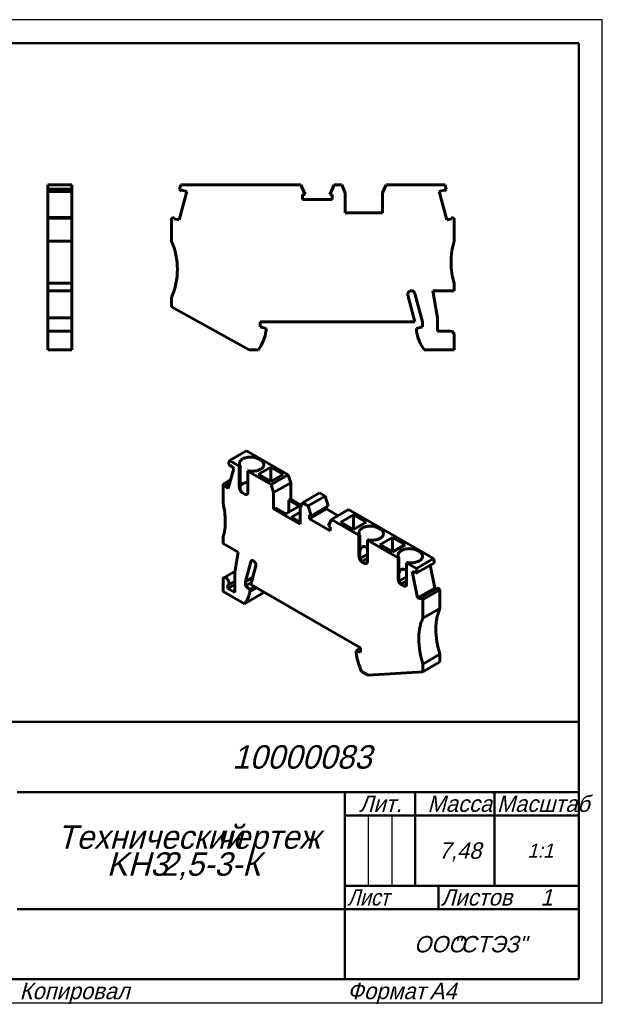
# Model space of a CAD drawing. Header units: millimetres. Extents: x 0 to 297, y 0 to 210.
# Tile 2 of 2: x 173 to 297, y 0 to 210. Entities that reach past the tile are written whole.
import ezdxf

# ---------------------------------------------------------------- set-up
doc = ezdxf.new("R2010")
doc.units = ezdxf.units.MM
doc.styles.add('TextStyle_2', font='T-FLEX Type A.TTF', dxfattribs={"oblique": 15, "height": 3.5})
doc.styles.add('TextStyle_4', font='T-FLEX Type A.TTF', dxfattribs={"width": 0.883061, "oblique": 15, "height": 3.5})
doc.styles.add('TextStyle_6', font='T-FLEX Type A.TTF', dxfattribs={"width": 0.98844, "oblique": 15, "height": 3.5})
doc.styles.add('TextStyle_7', font='T-FLEX Type A.TTF', dxfattribs={"oblique": 15, "height": 5})
doc.styles.add('TextStyle_8', font='T-FLEX Type A.TTF', dxfattribs={"oblique": 15, "height": 3})
doc.styles.add('TextStyle_9', font='T-FLEX Type A.TTF', dxfattribs={"oblique": 15, "height": 3.5})

# ---------------------------------------------------------------- blocks, each defined once
blk = doc.blocks.new('_FR1Страница_1')
at = {"color": 7, "linetype": 'Continuous', "lineweight": 25}
for p, q in [((297, 210), (0, 210)), ((297, 0), (297, 210)), ((247, 40), (247, 25)), ((252, 40), (252, 25)), ((242, 20), (292, 20)), ((262, 20), (262, 20)), ((0, 0), (297, 0))]:
    blk.add_line(p, q, dxfattribs=at)
at = {"color": 7, "linetype": 'Continuous', "lineweight": 50}
for p, q in [((20, 205), (292, 205)), ((292, 205), (292, 5)), ((107, 60), (292, 60)), ((172, 45), (292, 45)), ((242, 45), (242, 5)), ((257, 45), (257, 25)), ((274, 45), (274, 25)), ((242, 40), (292, 40)), ((242, 25), (292, 25)), ((262, 25), (262, 20)), ((172, 20), (292, 20)), ((292, 5), (20, 5))]:
    blk.add_line(p, q, dxfattribs=at)
at = {"color": 7, "oblique": 15}
for s, height, style, p in [('10000083', 5, 'TextStyle_7', (217.95, 50)), ('Лит.', 3.5, 'TextStyle_2', (245.03, 40.76)), ('Масса', 3.5, 'TextStyle_2', (259.65, 40.76)), ('Технический', 5, 'TextStyle_7', (180.55, 32.88)), ('чертеж', 5, 'TextStyle_7', (214.51, 32.88)), ('7,48', 3.5, 'TextStyle_2', (262.03, 30.75)), ('1:1', 3, 'TextStyle_8', (280.99, 31)), ('KH3', 5, 'TextStyle_7', (191.14, 27.12)), ('2,5-3-К', 5, 'TextStyle_7', (202.58, 27.12)), ('Листов', 3.5, 'TextStyle_2', (262.5, 20.75)), ('1', 3.5, 'TextStyle_9', (283.78, 20.75)), ('ООО', 3.5, 'TextStyle_2', (256.78, 10.75)), ('"СТЭЗ"', 3.5, 'TextStyle_2', (265.03, 10.75)), ('Копировал', 3.5, 'TextStyle_2', (172.5, 0.75)), ('Формат', 3.5, 'TextStyle_2', (242.5, 0.75)), ('A4', 3.5, 'TextStyle_2', (260.12, 0.75))]:
    blk.add_text(s, height=height, dxfattribs=dict(at, style=style)).set_placement(p)
for s, style, width, p in [('Масштаб', 'TextStyle_6', 0.98844, (274.5, 40.76)), ('Лист', 'TextStyle_4', 0.883061, (242.5, 20.75))]:
    blk.add_text(s, height=3.5, dxfattribs=dict(at, style=style, width=width)).set_placement(p)
blk = doc.blocks.new('Страница_1')
at = {"color": 7, "linetype": 'Continuous', "lineweight": 60}
for p, q in [((178.536, 174.729), (183.686, 174.729)), ((178.536, 174.729), (178.536, 173.767)), ((183.686, 174.729), (183.686, 173.767)), ((206.936, 174.729), (206.678, 173.767)), ((232.567, 174.729), (206.936, 174.729)), ((233.492, 172.624), (232.567, 174.729)), ((239.686, 174.729), (238.761, 172.624)), ((239.686, 174.729), (241.358, 174.729)), ((241.358, 174.729), (242.076, 173.029)), ((250.076, 173.029), (250.795, 174.729)), ((250.795, 174.729), (263.416, 174.729)), ((263.416, 174.729), (263.674, 173.767)), ((178.536, 173.334), (178.536, 173.767)), ((178.536, 173.767), (183.686, 173.767)), ((183.686, 173.334), (178.536, 173.334)), ((178.536, 173.332), (178.536, 173.32)), ((178.536, 167.752), (178.536, 173.32)), ((178.536, 173.32), (183.686, 173.32)), ((183.686, 173.334), (183.686, 173.767)), ((183.686, 173.332), (183.686, 173.32)), ((183.686, 167.752), (183.686, 173.32)), ((206.578, 167.21), (208.215, 173.32)), ((207.111, 173.334), (206.678, 173.767)), ((207.182, 173.597), (207.111, 173.334)), ((208.215, 173.32), (207.182, 173.597)), ((233.492, 172.624), (232.964, 172.624)), ((232.964, 172.624), (232.964, 171.554)), ((239.289, 172.624), (238.761, 172.624)), ((239.289, 171.554), (239.289, 172.624)), ((242.076, 168.729), (242.076, 173.029)), ((250.076, 173.029), (250.076, 168.729)), ((263.171, 173.597), (262.137, 173.32)), ((263.774, 167.21), (262.137, 173.32)), ((263.241, 173.334), (263.171, 173.597)), ((263.241, 173.334), (263.674, 173.767)), ((232.964, 171.554), (239.289, 171.554)), ((242.076, 168.729), (250.076, 168.729)), ((178.536, 167.75), (178.536, 167.579)), ((178.536, 167.75), (183.686, 167.75)), ((178.536, 162.679), (178.536, 167.579)), ((183.686, 167.579), (178.536, 167.579)), ((183.686, 167.75), (183.686, 167.579)), ((183.686, 162.679), (183.686, 167.579)), ((204.976, 167.579), (205.615, 167.75)), ((204.976, 167.579), (204.976, 162.679)), ((205.615, 167.75), (205.545, 167.487)), ((205.545, 167.487), (206.578, 167.21)), ((263.774, 167.21), (264.808, 167.487)), ((264.808, 167.487), (264.737, 167.75)), ((264.737, 167.75), (265.376, 167.579)), ((265.376, 162.679), (265.376, 167.579)), ((178.536, 158.179), (178.536, 162.679)), ((178.536, 162.679), (183.686, 162.679)), ((183.686, 158.179), (183.686, 162.679)), ((178.536, 153.679), (178.536, 158.179)), ((183.686, 153.679), (183.686, 158.179)), ((178.536, 153.679), (183.686, 153.679)), ((178.536, 152.079), (178.536, 153.679)), ((183.686, 152.079), (183.686, 153.679)), ((265.376, 152.079), (265.376, 153.679)), ((183.686, 152.079), (178.536, 152.079)), ((178.536, 146.341), (178.536, 152.079)), ((183.686, 146.341), (183.686, 152.079)), ((258.576, 145.479), (256.967, 151.486)), ((260.764, 152.079), (265.376, 152.079)), ((261.776, 146.341), (260.764, 152.079)), ((204.976, 150.679), (204.976, 148.679)), ((256.976, 145.479), (255.448, 151.183)), ((204.976, 148.679), (221.559, 139.479)), ((178.536, 143.479), (178.536, 146.341)), ((178.536, 146.341), (183.686, 146.341)), ((183.686, 143.481), (183.686, 146.341)), ((223.876, 145.479), (256.976, 145.479)), ((223.876, 144.379), (223.876, 145.479)), ((258.576, 145.479), (258.576, 144.379)), ((261.776, 143.479), (261.776, 146.341)), ((178.536, 142.579), (178.536, 143.479)), ((179.536, 143.479), (178.536, 143.479)), ((183.686, 143.479), (179.537, 143.479)), ((183.686, 143.479), (183.686, 142.579)), ((225.176, 144.031), (223.876, 144.379)), ((225.176, 143.579), (225.176, 144.031)), ((258.576, 144.379), (257.276, 144.031)), ((257.276, 144.031), (257.276, 143.579)), ((264.476, 143.479), (261.776, 143.479)), ((178.536, 139.479), (178.536, 142.579)), ((183.686, 139.479), (183.686, 142.579)), ((265.376, 139.479), (265.376, 142.579)), ((183.686, 139.479), (178.536, 139.479)), ((221.559, 139.479), (223.517, 139.479)), ((258.935, 139.479), (265.376, 139.479)), ((220.998, 117.928), (217.357, 115.825)), ((229.923, 112.775), (220.998, 117.928)), ((217.357, 115.825), (217.174, 115.145)), ((219.453, 114.615), (217.357, 115.825)), ((223.979, 115.921), (223.554, 116.166)), ((217.103, 109.833), (218.261, 114.153)), ((217.48, 114.615), (217.174, 115.145)), ((217.48, 114.615), (217.53, 114.801)), ((217.48, 114.615), (217.637, 114.705)), ((217.53, 114.801), (218.261, 114.153)), ((219.607, 114.704), (219.453, 114.615)), ((219.453, 110.124), (219.453, 114.615)), ((219.607, 110.213), (219.607, 114.704)), ((221.292, 113.554), (221.446, 113.643)), ((223.466, 112.87), (226.153, 114.421)), ((226.153, 114.421), (226.153, 111.318)), ((226.153, 114.421), (228.84, 112.87)), ((215.971, 110.788), (217.613, 111.736)), ((221.292, 113.554), (221.292, 109.063)), ((226.281, 110.673), (221.292, 113.554)), ((226.153, 111.318), (223.466, 112.87)), ((228.84, 112.87), (226.153, 111.318)), ((226.281, 110.673), (229.923, 112.775)), ((230.431, 111.094), (229.923, 112.775)), ((215.971, 106.787), (215.971, 110.788)), ((216.422, 110.667), (215.971, 110.788)), ((216.373, 110.481), (217.443, 111.098)), ((216.373, 110.481), (216.422, 110.667)), ((217.103, 109.833), (216.373, 110.481)), ((217.492, 111.284), (216.422, 110.667)), ((226.789, 108.991), (226.281, 110.673)), ((230.431, 111.094), (226.789, 108.991)), ((230.431, 111.094), (230.431, 107.583)), ((220.584, 108.655), (220.16, 108.9)), ((226.789, 105.481), (226.789, 108.991)), ((230.431, 107.583), (230.024, 107.348)), ((230.024, 107.348), (230.024, 104.776)), ((232.252, 106.062), (230.024, 107.348)), ((232.7, 106.273), (230.431, 107.583)), ((232.954, 106.82), (236.596, 108.923)), ((234.136, 106.138), (237.778, 108.24)), ((237.778, 108.24), (236.596, 108.923)), ((237.778, 108.24), (238.432, 106.144)), ((227.196, 105.715), (226.789, 105.481)), ((232.446, 102.215), (226.789, 105.481)), ((229.423, 104.429), (227.196, 105.715)), ((232.252, 106.062), (229.423, 104.429)), ((232.954, 106.82), (232.446, 105.725)), ((232.446, 102.215), (232.446, 105.725)), ((234.136, 106.138), (232.954, 106.82)), ((234.136, 106.138), (234.791, 104.041)), ((234.417, 103.383), (238.059, 105.486)), ((238.432, 106.144), (234.791, 104.041)), ((238.059, 105.486), (238.059, 105.928)), ((240.567, 104.038), (238.059, 105.486)), ((239.171, 103.231), (242.812, 105.334)), ((242.812, 105.334), (260.935, 94.87)), ((230.625, 103.735), (232.446, 104.786)), ((230.625, 103.735), (232.446, 102.684)), ((234.417, 104.257), (234.791, 104.041)), ((234.417, 103.383), (234.417, 104.257)), ((238.89, 100.801), (234.417, 103.383)), ((238.516, 101.89), (239.171, 103.231)), ((239.171, 103.231), (245.015, 99.857)), ((241.144, 102.664), (243.831, 104.215)), ((243.831, 101.112), (243.831, 104.215)), ((243.831, 104.215), (246.518, 102.664)), ((238.516, 101.89), (238.89, 101.675)), ((238.89, 101.675), (238.89, 100.801)), ((243.831, 101.112), (241.144, 102.664)), ((246.518, 102.664), (243.831, 101.112)), ((249.116, 101.408), (249.541, 101.163)), ((215.971, 98.132), (215.971, 99.438)), ((245.169, 99.946), (245.015, 99.857)), ((245.015, 99.857), (245.015, 95.366)), ((245.169, 99.946), (245.169, 95.455)), ((246.854, 98.795), (247.008, 98.885)), ((252.174, 99.398), (249.487, 97.846)), ((252.174, 99.398), (252.174, 96.295)), ((254.861, 97.846), (252.174, 99.398)), ((219.232, 96.249), (215.971, 98.132)), ((253.359, 95.04), (246.854, 98.795)), ((246.854, 94.305), (246.854, 98.795)), ((249.487, 97.846), (252.174, 96.295)), ((252.174, 96.295), (254.861, 97.846)), ((218.516, 91.977), (219.232, 96.249)), ((245.243, 94.889), (246.854, 95.819)), ((245.271, 94.792), (245.298, 94.77)), ((246.854, 94.967), (245.592, 94.239)), ((253.513, 95.129), (253.359, 95.04)), ((253.359, 95.04), (253.359, 90.549)), ((253.513, 95.129), (253.513, 90.638)), ((260.935, 94.87), (257.294, 92.768)), ((257.46, 96.591), (257.884, 96.346)), ((260.935, 94.87), (261.118, 93.979)), ((220.779, 89.967), (221.917, 94.215)), ((221.91, 89.314), (222.991, 93.347)), ((245.722, 94.141), (246.146, 93.896)), ((246.839, 94.154), (246.289, 93.836)), ((255.197, 93.978), (255.352, 94.067)), ((255.197, 89.487), (255.197, 93.978)), ((257.294, 92.768), (255.197, 93.978)), ((257.294, 92.768), (257.476, 91.876)), ((257.476, 91.876), (261.118, 93.979)), ((261.189, 88.585), (260.194, 93.446)), ((218.548, 92.168), (216.157, 90.787)), ((218.516, 87.599), (218.516, 91.977)), ((222.324, 90.859), (220.779, 89.967)), ((253.587, 90.072), (255.197, 91.001)), ((257.547, 86.482), (256.39, 92.139)), ((256.39, 92.139), (257.12, 91.943)), ((257.12, 91.943), (257.17, 91.7)), ((257.17, 91.7), (257.476, 91.876)), ((215.971, 87.844), (215.971, 90.375)), ((218.516, 89.314), (217.031, 88.457)), ((217.031, 89.215), (217.031, 88.457)), ((217.031, 88.457), (218.516, 87.599)), ((217.057, 89.228), (218.516, 90.071)), ((220.779, 89.967), (220.779, 89.069)), ((220.779, 89.069), (222.04, 89.797)), ((220.779, 89.069), (221.698, 88.254)), ((221.698, 88.254), (222.722, 88.845)), ((223.042, 88.661), (221.698, 87.885)), ((245.316, 75.801), (221.91, 89.314)), ((253.615, 89.975), (253.642, 89.952)), ((255.197, 90.149), (253.936, 89.421)), ((254.066, 89.324), (254.49, 89.079)), ((255.183, 89.336), (254.633, 89.019)), ((261.189, 88.585), (257.547, 86.482)), ((258.228, 86.53), (261.87, 88.633)), ((261.597, 88.475), (261.189, 88.585)), ((262.321, 88.232), (261.87, 88.633)), ((220.525, 85.215), (215.971, 87.844)), ((220.525, 85.215), (224.167, 87.317)), ((221.698, 88.254), (221.698, 87.885)), ((258.278, 86.287), (257.547, 86.482)), ((258.68, 86.129), (258.228, 86.53)), ((258.228, 86.53), (258.278, 86.287)), ((258.68, 86.129), (262.321, 88.232)), ((262.321, 88.232), (262.321, 84.231)), ((258.68, 86.129), (258.68, 82.129)), ((262.321, 84.231), (258.68, 82.129)), ((245.316, 74.903), (245.316, 75.801)), ((244.396, 75.149), (245.316, 75.68)), ((244.396, 74.78), (244.396, 75.149)), ((244.396, 75.149), (245.316, 74.903)), ((262.321, 74.433), (258.68, 72.331)), ((262.321, 74.433), (262.321, 72.8)), ((262.321, 72.8), (258.68, 70.698)), ((258.68, 72.331), (258.68, 70.698)), ((246.954, 69.956), (245.569, 70.755)), ((258.68, 70.698), (246.954, 69.956))]:
    blk.add_line(p, q, dxfattribs=at)
at = {"color": 7, "lineweight": 60, "flags": 128}
for points in [[(219.607, 114.704), (219.563, 114.779), (219.527, 114.855), (219.498, 114.932), (219.477, 115.011), (219.463, 115.089), (219.457, 115.168), (219.46, 115.247), (219.469, 115.326), (219.487, 115.404), (219.512, 115.482), (219.545, 115.559), (219.586, 115.634), (219.634, 115.708), (219.689, 115.781), (219.751, 115.851), (219.82, 115.919), (219.896, 115.985), (219.978, 116.048), (220.066, 116.109), (220.16, 116.166)], [(220.16, 116.166), (220.258, 116.22), (220.361, 116.27), (220.468, 116.317), (220.58, 116.36), (220.696, 116.399), (220.816, 116.435), (220.939, 116.467), (221.065, 116.495), (221.193, 116.518), (221.323, 116.538), (221.455, 116.553), (221.589, 116.564), (221.723, 116.57), (221.857, 116.572), (221.992, 116.57), (222.126, 116.564), (222.259, 116.553), (222.391, 116.538), (222.522, 116.518), (222.65, 116.495), (222.776, 116.467), (222.899, 116.435), (223.018, 116.399), (223.134, 116.36), (223.246, 116.317), (223.354, 116.27), (223.457, 116.22), (223.554, 116.166)], [(223.979, 113.962), (224.071, 114.018), (224.158, 114.078), (224.239, 114.14), (224.314, 114.204), (224.382, 114.271), (224.444, 114.34), (224.499, 114.411), (224.547, 114.484), (224.588, 114.558), (224.621, 114.633), (224.648, 114.71), (224.666, 114.787), (224.678, 114.864), (224.682, 114.942), (224.678, 115.019), (224.666, 115.097), (224.648, 115.174), (224.621, 115.25), (224.588, 115.325), (224.547, 115.399), (224.499, 115.472), (224.444, 115.543), (224.382, 115.612), (224.314, 115.679), (224.239, 115.744), (224.158, 115.806), (224.071, 115.865), (223.979, 115.921)], [(221.446, 113.643), (221.576, 113.617), (221.708, 113.596), (221.841, 113.58), (221.977, 113.567), (222.113, 113.559), (222.25, 113.556), (222.386, 113.557), (222.523, 113.563), (222.659, 113.573), (222.793, 113.588), (222.926, 113.607), (223.057, 113.63), (223.185, 113.658), (223.311, 113.69), (223.432, 113.726), (223.551, 113.766), (223.665, 113.809), (223.774, 113.857), (223.879, 113.908), (223.979, 113.962)], [(219.453, 110.124), (219.455, 110.059), (219.462, 109.992), (219.473, 109.922), (219.488, 109.852), (219.507, 109.781), (219.53, 109.709), (219.557, 109.638), (219.588, 109.566), (219.623, 109.496), (219.66, 109.427), (219.701, 109.36), (219.745, 109.295), (219.791, 109.233), (219.839, 109.174), (219.89, 109.118), (219.942, 109.066), (219.995, 109.017), (220.05, 108.974), (220.105, 108.934), (220.16, 108.9)], [(219.607, 110.36), (219.64, 110.41), (219.695, 110.481), (219.757, 110.55), (219.825, 110.617), (219.9, 110.681), (219.981, 110.743), (220.068, 110.803), (220.16, 110.859)], [(219.607, 110.213), (219.608, 110.158), (219.611, 110.1), (219.615, 110.041), (219.621, 109.98), (219.629, 109.917), (219.638, 109.854), (219.652, 109.777), (219.668, 109.699), (219.688, 109.622), (219.71, 109.546), (219.735, 109.471), (219.764, 109.398), (219.795, 109.327), (219.83, 109.259), (219.868, 109.194), (219.91, 109.133), (219.947, 109.085), (219.986, 109.04), (220.027, 108.999), (220.069, 108.962), (220.114, 108.929), (220.16, 108.9)], [(220.16, 110.859), (220.258, 110.913), (220.361, 110.963), (220.468, 111.009), (220.58, 111.053), (220.696, 111.092), (220.816, 111.128), (220.939, 111.16), (221.065, 111.187), (221.193, 111.211), (221.292, 111.226)], [(220.584, 108.655), (220.636, 108.627), (220.687, 108.604), (220.737, 108.586), (220.787, 108.572), (220.835, 108.563), (220.882, 108.559), (220.928, 108.559), (220.972, 108.564), (221.013, 108.574), (221.053, 108.589), (221.09, 108.608), (221.125, 108.632), (221.156, 108.661), (221.185, 108.693), (221.21, 108.73), (221.232, 108.77), (221.251, 108.814), (221.267, 108.862), (221.278, 108.913), (221.286, 108.966)], [(245.169, 99.946), (245.125, 100.021), (245.089, 100.097), (245.06, 100.174), (245.039, 100.252), (245.025, 100.331), (245.019, 100.41), (245.021, 100.489), (245.031, 100.568), (245.049, 100.646), (245.074, 100.724), (245.107, 100.801), (245.148, 100.876), (245.196, 100.95), (245.251, 101.023), (245.313, 101.093), (245.382, 101.161), (245.458, 101.227), (245.54, 101.29), (245.628, 101.351), (245.722, 101.408)], [(245.722, 101.408), (245.82, 101.462), (245.923, 101.512), (246.03, 101.559), (246.142, 101.602), (246.258, 101.641), (246.378, 101.677), (246.501, 101.709), (246.627, 101.736), (246.755, 101.76), (246.885, 101.779), (247.017, 101.795), (247.15, 101.805), (247.285, 101.812), (247.419, 101.814), (247.554, 101.812), (247.688, 101.805), (247.821, 101.795), (247.953, 101.779), (248.084, 101.76), (248.212, 101.736), (248.338, 101.709), (248.461, 101.677), (248.58, 101.641), (248.696, 101.602), (248.808, 101.559), (248.916, 101.512), (249.018, 101.462), (249.116, 101.408)], [(249.541, 99.204), (249.633, 99.26), (249.72, 99.32), (249.801, 99.382), (249.876, 99.446), (249.944, 99.513), (250.006, 99.582), (250.061, 99.653), (250.109, 99.726), (250.15, 99.8), (250.183, 99.875), (250.21, 99.951), (250.228, 100.028), (250.24, 100.106), (250.243, 100.183), (250.24, 100.261), (250.228, 100.339), (250.21, 100.416), (250.183, 100.492), (250.15, 100.567), (250.109, 100.641), (250.061, 100.714), (250.006, 100.785), (249.944, 100.854), (249.876, 100.921), (249.801, 100.985), (249.72, 101.047), (249.633, 101.107), (249.541, 101.163)], [(247.008, 98.885), (247.137, 98.859), (247.269, 98.838), (247.403, 98.821), (247.538, 98.809), (247.675, 98.801), (247.812, 98.798), (247.948, 98.799), (248.085, 98.805), (248.221, 98.815), (248.355, 98.83), (248.488, 98.849), (248.619, 98.872), (248.747, 98.9), (248.872, 98.932), (248.994, 98.968), (249.113, 99.007), (249.227, 99.051), (249.336, 99.099), (249.441, 99.149), (249.541, 99.204)], [(245.722, 97.348), (245.668, 97.314), (245.616, 97.274), (245.566, 97.228), (245.517, 97.177), (245.47, 97.121), (245.424, 97.058), (245.381, 96.991), (245.34, 96.917), (245.302, 96.838), (245.265, 96.754), (245.231, 96.665), (245.199, 96.571), (245.169, 96.468)], [(246.854, 97.1), (246.827, 97.121), (246.746, 97.182), (246.665, 97.236), (246.586, 97.284), (246.507, 97.325), (246.433, 97.359), (246.361, 97.387), (246.29, 97.409), (246.22, 97.425), (246.151, 97.435), (246.085, 97.44), (246.02, 97.438), (245.956, 97.431), (245.895, 97.419), (245.835, 97.4), (245.778, 97.377), (245.722, 97.348)], [(254.066, 96.591), (254.164, 96.644), (254.267, 96.694), (254.374, 96.741), (254.486, 96.784), (254.602, 96.824), (254.722, 96.86), (254.845, 96.891), (254.97, 96.919), (255.099, 96.943), (255.229, 96.962), (255.361, 96.977), (255.494, 96.988), (255.628, 96.995), (255.763, 96.997), (255.898, 96.995), (256.032, 96.988), (256.165, 96.977), (256.297, 96.962), (256.427, 96.943), (256.556, 96.919), (256.681, 96.891), (256.804, 96.86), (256.924, 96.824), (257.04, 96.784), (257.152, 96.741), (257.259, 96.694), (257.362, 96.644), (257.46, 96.591)], [(245.722, 94.141), (245.671, 94.173), (245.62, 94.209), (245.57, 94.249), (245.52, 94.292), (245.472, 94.339), (245.424, 94.389), (245.379, 94.442), (245.335, 94.498), (245.293, 94.557), (245.254, 94.617), (245.216, 94.679), (245.182, 94.743), (245.15, 94.807), (245.122, 94.873), (245.096, 94.939), (245.074, 95.005), (245.055, 95.071), (245.04, 95.136), (245.028, 95.201), (245.02, 95.264)], [(245.172, 95.351), (245.177, 95.285), (245.183, 95.218), (245.192, 95.148), (245.203, 95.078), (245.216, 95.007), (245.232, 94.935), (245.25, 94.864), (245.27, 94.794), (245.293, 94.725), (245.319, 94.657), (245.347, 94.591), (245.378, 94.527), (245.412, 94.465), (245.449, 94.407), (245.488, 94.352), (245.53, 94.301), (245.575, 94.254), (245.622, 94.212), (245.671, 94.174), (245.722, 94.141)], [(245.298, 94.77), (245.361, 94.642), (245.425, 94.515), (245.491, 94.389), (245.548, 94.283)], [(253.513, 95.129), (253.469, 95.204), (253.433, 95.28), (253.404, 95.357), (253.383, 95.435), (253.369, 95.514), (253.363, 95.593), (253.365, 95.672), (253.375, 95.751), (253.393, 95.829), (253.418, 95.907), (253.451, 95.983), (253.492, 96.059), (253.54, 96.133), (253.595, 96.205), (253.657, 96.276), (253.726, 96.344), (253.802, 96.41), (253.884, 96.473), (253.972, 96.533), (254.066, 96.591)], [(257.884, 94.386), (257.977, 94.443), (258.064, 94.502), (258.145, 94.564), (258.219, 94.629), (258.288, 94.696), (258.35, 94.765), (258.405, 94.836), (258.453, 94.909), (258.494, 94.983), (258.527, 95.058), (258.553, 95.134), (258.572, 95.211), (258.584, 95.288), (258.587, 95.366), (258.584, 95.444), (258.572, 95.521), (258.553, 95.598), (258.527, 95.674), (258.494, 95.75), (258.453, 95.824), (258.405, 95.896), (258.35, 95.967), (258.288, 96.036), (258.219, 96.103), (258.145, 96.168), (258.064, 96.23), (257.977, 96.289), (257.884, 96.346)], [(222.626, 94.262), (222.589, 94.294), (222.552, 94.324), (222.515, 94.351), (222.477, 94.375), (222.44, 94.397), (222.402, 94.415), (222.365, 94.43), (222.328, 94.443), (222.292, 94.452), (222.256, 94.458), (222.221, 94.46), (222.188, 94.46), (222.156, 94.456), (222.125, 94.449), (222.095, 94.439), (222.067, 94.425), (222.041, 94.409), (222.017, 94.389), (221.995, 94.367), (221.975, 94.342), (221.957, 94.314), (221.941, 94.283), (221.928, 94.25), (221.917, 94.215)], [(223.008, 93.485), (223.006, 93.534), (223.001, 93.584), (222.992, 93.636), (222.98, 93.689), (222.965, 93.742), (222.947, 93.796), (222.925, 93.849), (222.901, 93.902), (222.874, 93.954), (222.844, 94.004), (222.812, 94.053), (222.778, 94.1), (222.742, 94.145), (222.705, 94.187), (222.666, 94.226), (222.626, 94.262)], [(246.854, 94.305), (246.851, 94.242), (246.845, 94.182), (246.834, 94.125), (246.819, 94.072), (246.8, 94.023), (246.776, 93.979), (246.749, 93.938), (246.718, 93.903), (246.684, 93.872), (246.646, 93.847), (246.606, 93.827), (246.562, 93.812), (246.516, 93.803), (246.467, 93.8), (246.417, 93.802), (246.365, 93.81), (246.311, 93.824), (246.257, 93.843), (246.202, 93.867), (246.146, 93.896)], [(246.678, 93.868), (246.67, 93.864), (246.615, 93.843), (246.558, 93.827), (246.5, 93.818), (246.441, 93.815), (246.391, 93.817), (246.341, 93.824), (246.292, 93.835), (246.242, 93.851), (246.194, 93.872), (246.146, 93.896)], [(255.197, 92.283), (255.171, 92.304), (255.09, 92.364), (255.009, 92.418), (254.929, 92.466), (254.851, 92.508), (254.777, 92.542), (254.705, 92.569), (254.633, 92.591), (254.564, 92.607), (254.495, 92.618), (254.428, 92.622), (254.363, 92.621), (254.3, 92.614), (254.239, 92.601), (254.179, 92.583), (254.122, 92.559), (254.066, 92.531)], [(255.352, 94.067), (255.481, 94.042), (255.613, 94.021), (255.747, 94.004), (255.882, 93.992), (256.019, 93.984), (256.155, 93.981), (256.292, 93.982), (256.429, 93.988), (256.565, 93.998), (256.699, 94.012), (256.832, 94.031), (256.963, 94.055), (257.091, 94.082), (257.216, 94.114), (257.338, 94.15), (257.456, 94.19), (257.571, 94.234), (257.68, 94.281), (257.785, 94.332), (257.884, 94.386)], [(217.243, 89.64), (217.241, 89.699), (217.236, 89.76), (217.226, 89.822), (217.212, 89.886), (217.195, 89.95), (217.174, 90.014), (217.15, 90.079), (217.122, 90.143), (217.091, 90.206), (217.057, 90.268), (217.02, 90.328), (216.981, 90.386), (216.94, 90.442), (216.896, 90.496), (216.851, 90.546), (216.804, 90.593), (216.756, 90.637), (216.707, 90.676), (216.657, 90.712), (216.607, 90.743), (216.557, 90.769), (216.507, 90.791), (216.458, 90.808), (216.41, 90.82), (216.363, 90.827), (216.318, 90.829), (216.275, 90.826), (216.233, 90.818), (216.194, 90.805), (216.157, 90.787), (216.123, 90.765), (216.092, 90.737), (216.064, 90.705), (216.04, 90.669), (216.019, 90.629), (216.002, 90.584), (215.988, 90.537), (215.978, 90.486), (215.973, 90.432), (215.971, 90.375)], [(254.066, 92.531), (254.012, 92.496), (253.96, 92.457), (253.909, 92.411), (253.86, 92.36), (253.813, 92.303), (253.768, 92.241), (253.725, 92.173), (253.684, 92.1), (253.646, 92.021), (253.609, 91.937), (253.575, 91.848), (253.543, 91.753), (253.513, 91.65)], [(253.516, 90.534), (253.521, 90.468), (253.527, 90.4), (253.536, 90.331), (253.547, 90.26), (253.56, 90.189), (253.576, 90.118), (253.594, 90.047), (253.614, 89.977), (253.637, 89.907), (253.663, 89.839), (253.691, 89.773), (253.722, 89.709), (253.756, 89.648), (253.793, 89.59), (253.832, 89.535), (253.874, 89.484), (253.919, 89.437), (253.966, 89.394), (254.015, 89.357), (254.066, 89.324)], [(217.031, 89.215), (217.063, 89.232), (217.093, 89.253), (217.121, 89.278), (217.146, 89.306), (217.168, 89.338), (217.188, 89.372), (217.205, 89.411), (217.219, 89.451), (217.229, 89.495), (217.237, 89.541), (217.242, 89.59), (217.243, 89.64)], [(254.066, 89.324), (254.015, 89.356), (253.964, 89.392), (253.914, 89.431), (253.864, 89.475), (253.815, 89.522), (253.768, 89.572), (253.723, 89.625), (253.679, 89.681), (253.637, 89.739), (253.597, 89.8), (253.56, 89.862), (253.526, 89.925), (253.494, 89.99), (253.466, 90.056), (253.44, 90.122), (253.418, 90.188), (253.399, 90.254), (253.384, 90.319), (253.372, 90.383), (253.364, 90.446)], [(253.642, 89.952), (253.705, 89.825), (253.769, 89.698), (253.835, 89.571), (253.891, 89.466)], [(255.197, 89.487), (255.195, 89.425), (255.189, 89.365), (255.178, 89.308), (255.163, 89.255), (255.144, 89.206), (255.12, 89.161), (255.093, 89.121), (255.062, 89.085), (255.028, 89.055), (254.99, 89.03), (254.949, 89.01), (254.906, 88.995), (254.86, 88.986), (254.811, 88.983), (254.761, 88.985), (254.709, 88.993), (254.655, 89.006), (254.601, 89.025), (254.546, 89.05), (254.49, 89.079)], [(255.021, 89.051), (255.014, 89.047), (254.959, 89.025), (254.902, 89.01), (254.844, 89.001), (254.785, 88.998), (254.735, 89), (254.685, 89.007), (254.635, 89.018), (254.586, 89.034), (254.538, 89.054), (254.49, 89.079)], [(220.525, 85.215), (220.626, 85.324), (220.723, 85.439), (220.816, 85.559), (220.905, 85.684), (220.989, 85.814), (221.069, 85.946), (221.144, 86.083), (221.216, 86.225), (221.283, 86.371), (221.347, 86.524), (221.407, 86.682), (221.462, 86.844), (221.513, 87.01), (221.559, 87.18), (221.601, 87.351), (221.638, 87.525), (221.67, 87.703), (221.698, 87.885)], [(224.167, 87.317), (224.267, 87.427), (224.364, 87.542), (224.457, 87.661), (224.546, 87.786), (224.549, 87.791)], [(262.321, 84.231), (262.226, 84.026), (262.136, 83.816), (262.052, 83.6), (261.972, 83.379), (261.898, 83.153), (261.831, 82.926), (261.768, 82.694), (261.711, 82.457), (261.66, 82.217), (261.613, 81.967), (261.571, 81.713), (261.535, 81.454), (261.504, 81.192), (261.479, 80.926), (261.46, 80.66), (261.447, 80.391), (261.439, 80.119), (261.436, 79.843)], [(258.68, 82.129), (258.585, 81.924), (258.495, 81.713), (258.41, 81.497), (258.331, 81.276), (258.257, 81.05), (258.189, 80.823), (258.127, 80.591), (258.07, 80.355), (258.018, 80.114), (257.971, 79.864), (257.929, 79.61), (257.893, 79.352), (257.863, 79.09), (257.838, 78.823), (257.819, 78.558), (257.805, 78.289), (257.797, 78.017), (257.794, 77.741)]]:
    blk.add_lwpolyline(points, dxfattribs=at)
at = {"color": 7, "linetype": 'Continuous', "lineweight": 60}
for centre, radius, start, end in [((191.228, 156.679), 15, 0, 23.57818), ((279.685, 158.179), 15, 162.5424, 180), ((279.685, 158.179), 15, 180, 197.4576), ((191.228, 156.679), 15, 336.42182, 0), ((256.124, 151.364), 0.7, 103.20048, 180), ((256.194, 151.279), 0.8, 15, 106.68328), ((256.124, 151.364), 0.7, 179.99999, 195), ((215.782, 144.995), 9.5, 324.50968, 351.4318), ((266.67, 144.995), 9.5, 188.5682, 215.49032), ((264.476, 142.579), 0.9, 360, 90), ((220.877, 109.14), 0.567, 238.90989, 294.78451), ((220.434, 109.061), 0.858, 353.64374, 0.10127), ((199.054, 102.69), 17.406, 0.46413, 13.61508), ((205.365, 102.697), 11.095, 342.91987, 0.6891), ((246.045, 95.368), 1.03, 180.08434, 185.8001), ((247.129, 95.457), 1.959, 180.05882, 183.10009), ((222.472, 93.48), 0.536, 345.58165, 0.50146), ((254.389, 90.55), 1.03, 180.08434, 185.8001), ((255.472, 90.64), 1.959, 180.05882, 183.10009), ((279.956, 80.097), 18.522, 180.78466, 197.80572), ((276.315, 77.995), 18.522, 180.78466, 197.80572), ((258.192, 76.617), 13.917, 187.58588, 204.91149)]:
    blk.add_arc(centre, radius, start, end, dxfattribs=at)
blk.add_blockref('_FR1Страница_1', (0, 0))

msp = doc.modelspace()

# ---------------------------------------------------------------- block references
msp.add_blockref('Страница_1', (0, 0))

doc.saveas('drawing.dxf')
